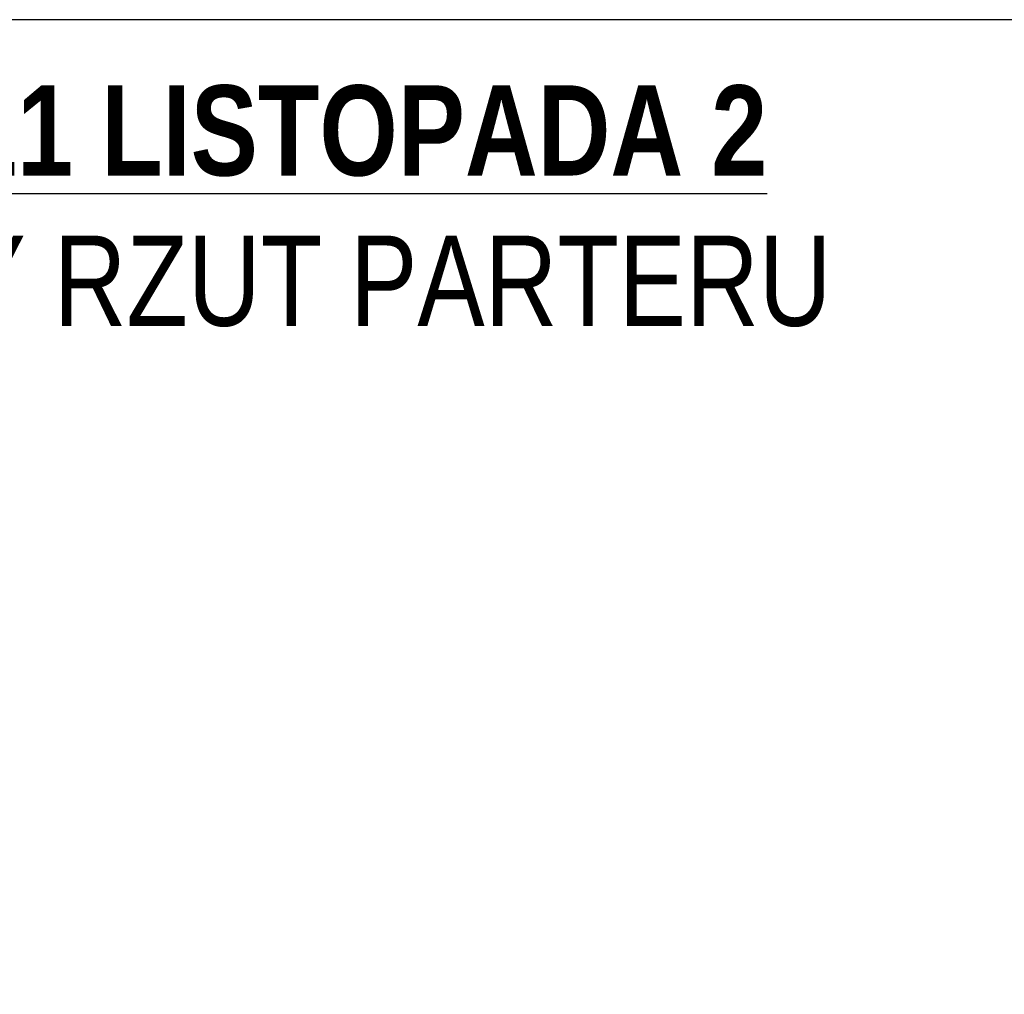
# Model space of a CAD drawing. Header units: millimetres. Extents: x 59331 to 112314, y -16110 to 34390.
# Tile 143 of 198: x 67026 to 69429, y 23513 to 25890. Entities that reach past the tile are written whole.
import ezdxf

# ---------------------------------------------------------------- set-up
doc = ezdxf.new("R2010")
doc.units = ezdxf.units.MM
doc.layers.add('_HSA_HATCH_WYPEŁNIENIA_PRZEGRÓD', color=205, linetype='Continuous')
doc.layers.add('_HSA_POMOC_GRAFICZNE', color=7, linetype='Continuous', plot=False)
doc.styles.add('ARIAL 08', font='Arial.ttf', dxfattribs={"width": 0.8})

msp = doc.modelspace()

# ---------------------------------------------------------------- hatches: boundary and pattern name
at = {"layer": '_HSA_HATCH_WYPEŁNIENIA_PRZEGRÓD'}
h = msp.add_hatch(dxfattribs=at)
h.set_pattern_fill('ANSI31', color=256, scale=2, angle=-1e-13, style=0)
h.paths.add_polyline_path([(72271.81, 22610.64), (72271.81, 22579.64), (72313.81, 22579.64), (72313.81, 22610.64)])
h.paths.add_polyline_path([(72313.81, 22310.42), (72343.19, 22310.42), (72343.19, 22384.17), (72313.81, 22384.17)])
h.paths.add_polyline_path([(72343.19, 21990.42), (72313.81, 21990.42), (72313.81, 21905.42), (72343.19, 21905.42)])
h.paths.add_polyline_path([(72343.19, 21730.42), (72313.81, 21730.42), (72313.81, 21619.24), (72343.19, 21619.24)])
h.paths.add_polyline_path([(72343.19, 21444.24), (72313.81, 21444.24), (72313.81, 21335.52), (72343.19, 21335.52)])
h.paths.add_polyline_path([(72263.81, 21406.25), (72263.81, 21370.53), (72313.81, 21370.53), (72313.81, 21406.25)])
h.paths.add_polyline_path([(72343.19, 21085.42), (72343.19, 21160.52), (72313.81, 21160.52), (72313.81, 21085.42)])
h.paths.add_polyline_path([(72313.81, 20749.35), (72343.19, 20749.35), (72343.19, 20910.42), (72313.81, 20910.42)])
h.paths.add_polyline_path([(72313.81, 20792.64), (72278.81, 20792.64), (72278.81, 20760.64), (72313.81, 20760.64)])
h.paths.add_polyline_path([(72343.19, 20639.35), (72313.81, 20639.35), (72313.81, 20597.92), (72343.19, 20597.92)])
h.paths.add_polyline_path([(72313.81, 20422.92), (72313.81, 20380.8), (72343.19, 20380.8), (72343.19, 20422.92)])
h.paths.add_polyline_path([(72313.81, 20172.8), (72313.81, 20205.8), (72278.81, 20205.8), (72278.81, 20172.8)])
h.paths.add_polyline_path([(64845.6, 25016.02), (69067.47, 25016.02), (69067.47, 25839.79), (64845.6, 25839.79)], flags=9)

# ---------------------------------------------------------------- linework, layer by layer
at = {"layer": '_HSA_POMOC_GRAFICZNE'}
msp.add_lwpolyline([(59331.33, 17890.48), (74831.33, 17890.48), (74831.33, 25890.48), (59331.33, 25890.48)], close=True, dxfattribs=at)

# ---------------------------------------------------------------- texts
at = {"layer": '_HSA_POMOC_GRAFICZNE', "ltscale": 0.5, "insert": (63715.61, 25730.32), "char_height": 220, "width": 6473.0864, "attachment_point": 1, "style": 'ARIAL 08'}
msp.add_mtext('\\pxqc;{\\fArial|b1|i0|c238|p34;\\L\\C0;ZIELONKA - ul. 11 LISTOPADA 2\\P\\fArial|b0|i0|c238|p34;\\lSTAN ISTNIEJĄCY RZUT PARTERU}', dxfattribs=at)

doc.saveas('drawing.dxf')
